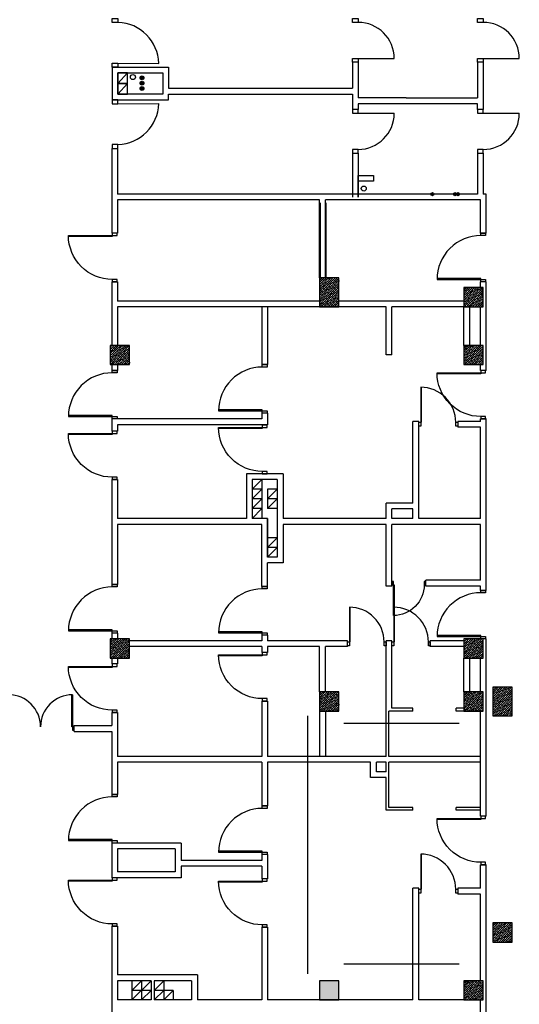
# Model space of a CAD drawing. Header units: millimetres. Extents: x 44889 to 52866, y -11417 to -4315.
# Tile 8 of 74: x 47664 to 48184, y -9971 to -8948. Entities that reach past the tile are written whole.
import ezdxf

# ---------------------------------------------------------------- set-up
doc = ezdxf.new("R2010")
doc.units = ezdxf.units.MM
for name, color, linetype in [('Podkład', 9, 'Continuous'), ('przepusty', 9, 'Continuous'), ('wentylacja', 7, 'Continuous')]:
    doc.layers.add(name, color=color, linetype=linetype)
pattern_1 = [(45, (40292.793, -11388.0515), (0.841899, 3.08696304), [3.96875, -0.79375, 0, -0.79375])]

# ---------------------------------------------------------------- blocks, each defined once
blk = doc.blocks.new('wentylacja3')
at = {"layer": 'wentylacja'}
blk.add_line((20, 22), (0, 0), dxfattribs=at)
blk.add_lwpolyline([(0, 0), (20, 0), (20, 22), (0, 22)], close=True, dxfattribs=at)
blk = doc.blocks.new('przepust duży')
at = {"layer": 'przepusty'}
blk.add_circle((82, 371), 7.5, dxfattribs=at)
blk = doc.blocks.new('przepust 3x')
at = {"layer": 'przepusty'}
for points in [[(4, 11, 1), (-4, 11, 1)], [(4, 0, 1), (-4, 0, 1)], [(4, -11, 1), (-4, -11, 1)]]:
    blk.add_hatch(color=256, dxfattribs=at).paths.add_polyline_path(points)
for centre in [(0, 11), (0, 0), (0, -11)]:
    blk.add_circle(centre, 4, dxfattribs=at)
blk = doc.blocks.new('d160')
at = {"layer": 'Podkład'}
for p, q in [((4.2, 80), (4.2, -4.2)), ((5.9, 4.2), (5.9, 80)), ((154.1, 4.2), (154.1, 80)), ((155.8, 80), (155.8, -4.2)), ((0, -4.2), (0, 4.2)), ((0, 4.2), (5.9, 4.2)), ((160, 4.2), (154.1, 4.2)), ((160, -4.2), (160, 4.2)), ((4.2, -4.2), (0, -4.2)), ((155.8, -4.2), (160, -4.2))]:
    blk.add_line(p, q, dxfattribs=at)
for centre, start, end in [((4.2, 4.2), 0, 90), ((155.8, 4.2), 89.9848, 180.0152)]:
    blk.add_arc(centre, 75.8, start, end, dxfattribs=at)

msp = doc.modelspace()

# ---------------------------------------------------------------- hatches: boundary and pattern name
at = {"layer": 'Podkład'}
for points in [[(48093.27, -9130.71, 1), (48093.27, -9127.51, 1)], [(48116.79, -9130.71, 1), (48116.79, -9127.51, 1)], [(48119.88, -9130.71, 1), (48119.88, -9127.51, 1)]]:
    msp.add_hatch(color=256, dxfattribs=at).paths.add_polyline_path(points)
h = msp.add_hatch(dxfattribs=at)
h.set_pattern_fill('ANSI36', color=256, scale=0.5, style=0)
h.set_pattern_definition(pattern_1)
h.paths.add_polyline_path([(47636.02, -9246.13), (47636.02, -9216.13), (47616.02, -9216.13), (47616.02, -9246.13)])
h.paths.add_polyline_path([(47778.52, -9306.13), (47778.52, -9286.13), (47758.52, -9286.13), (47758.52, -9306.13)])
h = msp.add_hatch(dxfattribs=at)
h.set_pattern_fill('ANSI36', color=256, scale=0.5, style=0)
h.set_pattern_definition(pattern_1)
h.paths.add_polyline_path([(47996.02, -9246.13), (47996.02, -9216.13), (47976.02, -9216.13), (47976.02, -9246.13)])
h = msp.add_hatch(dxfattribs=at)
h.set_pattern_fill('ANSI36', color=256, scale=0.5, style=0)
h.set_pattern_definition(pattern_1)
h.paths.add_polyline_path([(48146.02, -9246.13), (48146.02, -9226.13), (48126.02, -9226.13), (48126.02, -9246.13)])
h = msp.add_hatch(dxfattribs=at)
h.set_pattern_fill('ANSI36', color=256, scale=0.5, style=0)
h.set_pattern_definition(pattern_1)
h.paths.add_polyline_path([(48146.02, -9306.13), (48146.02, -9286.13), (48126.02, -9286.13), (48126.02, -9306.13)])
h = msp.add_hatch(dxfattribs=at)
h.set_pattern_fill('ANSI36', color=256, scale=0.5, style=0)
h.set_pattern_definition(pattern_1)
h.paths.add_polyline_path([(47778.52, -9611.13), (47778.52, -9591.13), (47758.52, -9591.13), (47758.52, -9611.13)])
h = msp.add_hatch(dxfattribs=at)
h.set_pattern_fill('ANSI36', color=256, scale=0.5, style=0)
h.set_pattern_definition(pattern_1)
h.paths.add_polyline_path([(48146.02, -9611.13), (48146.02, -9591.13), (48126.02, -9591.13), (48126.02, -9611.13)])
h = msp.add_hatch(dxfattribs=at)
h.set_pattern_fill('ANSI36', color=256, scale=0.5, style=0)
h.set_pattern_definition(pattern_1)
h.paths.add_polyline_path([(48176.02, -9671.13), (48176.02, -9641.13), (48156.02, -9641.13), (48156.02, -9671.13)])
h = msp.add_hatch(dxfattribs=at)
h.set_pattern_fill('ANSI36', color=256, scale=0.5, style=0)
h.set_pattern_definition(pattern_1)
h.paths.add_polyline_path([(47636.02, -9666.13), (47636.02, -9646.13), (47616.02, -9646.13), (47616.02, -9666.13)])
h.paths.add_polyline_path([(47636.02, -9966.13), (47636.02, -9946.13), (47616.02, -9946.13), (47616.02, -9966.13)])
h.paths.add_polyline_path([(47276.02, -9966.13), (47276.02, -9946.13), (47256.02, -9946.13), (47256.02, -9966.13)])
h.paths.add_polyline_path([(47996.02, -9966.13), (47996.02, -9946.13), (47976.02, -9946.13), (47976.02, -9966.13)])
h = msp.add_hatch(dxfattribs=at)
h.set_pattern_fill('ANSI36', color=256, scale=0.5, style=0)
h.set_pattern_definition(pattern_1)
h.paths.add_polyline_path([(47996.02, -9666.13), (47996.02, -9646.13), (47976.02, -9646.13), (47976.02, -9666.13)])
h = msp.add_hatch(dxfattribs=at)
h.set_pattern_fill('ANSI36', color=256, scale=0.5, style=0)
h.set_pattern_definition(pattern_1)
h.paths.add_polyline_path([(48146.02, -9666.13), (48146.02, -9646.13), (48126.02, -9646.13), (48126.02, -9666.13)])
h = msp.add_hatch(dxfattribs=at)
h.set_pattern_fill('ANSI36', color=256, scale=0.5, style=0)
h.set_pattern_definition(pattern_1)
h.paths.add_polyline_path([(48176.02, -9906.13), (48176.02, -9886.13), (48156.02, -9886.13), (48156.02, -9906.13)])
h = msp.add_hatch(dxfattribs=at)
h.set_pattern_fill('ANSI36', color=256, scale=0.5, style=0)
h.set_pattern_definition(pattern_1)
h.paths.add_polyline_path([(48146.02, -9966.13), (48146.02, -9946.13), (48126.02, -9946.13), (48126.02, -9966.13)])

# ---------------------------------------------------------------- linework, layer by layer
for p, q in [((48016.02, -8988.13), (48053.52, -8988.13)), ((48146.02, -8988.13), (48183.52, -8988.13)), ((47760.52, -8997.13), (47819.02, -8997.13)), ((47760.52, -8997.13), (47760.52, -9031.13)), ((47766.52, -8993.13), (47809.02, -8993.25)), ((47819.02, -8997.13), (47819.02, -9019.13)), ((48016.02, -8992.13), (48010.02, -8992.13)), ((48010.02, -8992.13), (48010.02, -9019.13)), ((48016.02, -8992.13), (48016.02, -9029.13)), ((48146.02, -8992.13), (48140.02, -8992.13)), ((48140.02, -8992.13), (48140.02, -9029.13)), ((48146.02, -8992.13), (48146.02, -9029.13)), ((47766.52, -9025.13), (47766.52, -9003.13)), ((47766.52, -9003.13), (47813.02, -9003.13)), ((47813.02, -9003.13), (47813.02, -9025.13)), ((47819.02, -9019.13), (48010.02, -9019.13)), ((47813.02, -9025.13), (47766.52, -9025.13)), ((47819.02, -9031.13), (47819.02, -9025.13)), ((47819.02, -9025.13), (48010.02, -9025.13)), ((48010.02, -9025.13), (48010.02, -9041.13)), ((48066.02, -9029.13), (48016.02, -9029.13)), ((48066.02, -9029.13), (48140.02, -9029.13)), ((48146.02, -9029.13), (48146.02, -9041.13)), ((47760.52, -9031.13), (47819.02, -9031.13)), ((47766.52, -9035.13), (47809.02, -9035)), ((48140.02, -9035.13), (48016.02, -9035.13)), ((48016.02, -9035.13), (48016.02, -9041.13)), ((48140.02, -9041.13), (48140.02, -9035.13)), ((48016.02, -9041.13), (48010.02, -9041.13)), ((48016.02, -9045.13), (48053.52, -9045.13)), ((48146.02, -9041.13), (48140.02, -9041.13)), ((48146.02, -9045.13), (48183.52, -9045.13)), ((47760.02, -9081.63), (47766.52, -9081.63)), ((48010.02, -9086.63), (48016.02, -9086.63)), ((48010.02, -9086.63), (48010.02, -9132.13)), ((48016.02, -9086.63), (48016.02, -9132.13)), ((48140.02, -9086.63), (48146.02, -9086.63)), ((48140.02, -9086.63), (48140.02, -9129.13)), ((48146.02, -9086.63), (48146.02, -9129.13)), ((48016.02, -9132.13), (48016.02, -9109.63)), ((48016.02, -9109.63), (48026.02, -9109.63)), ((48026.02, -9109.63), (48032.02, -9109.63)), ((48032.02, -9109.63), (48032.02, -9115.63)), ((48032.02, -9115.63), (48016.02, -9115.63)), ((47976.52, -9138.13), (47976.52, -9216.13)), ((47982.52, -9138.13), (47982.52, -9216.13)), ((47906.02, -9435.63), (47916.02, -9425.63)), ((47916.02, -9425.63), (47916.02, -9466.13)), ((47906.02, -9445.63), (47916.02, -9435.63)), ((47916.02, -9435.63), (47906.02, -9435.63)), ((47932.02, -9435.63), (47922.02, -9435.63)), ((47922.02, -9435.63), (47922.02, -9455.63)), ((47922.02, -9445.63), (47932.02, -9435.63)), ((47906.02, -9455.63), (47916.02, -9445.63)), ((47916.02, -9445.63), (47906.02, -9445.63)), ((47932.02, -9445.63), (47922.02, -9445.63)), ((47922.02, -9455.63), (47932.02, -9445.63)), ((47906.02, -9466.13), (47916.02, -9455.63)), ((47916.02, -9455.63), (47906.02, -9455.63)), ((47932.02, -9455.63), (47922.02, -9455.63)), ((47932.02, -9486.13), (47922.02, -9486.13)), ((47922.02, -9496.13), (47932.02, -9486.13)), ((47932.02, -9496.13), (47922.02, -9496.13)), ((47922.02, -9506.13), (47932.02, -9496.13)), ((47781.02, -9946.13), (47781.02, -9966.13)), ((47781.02, -9966.13), (47801.02, -9946.13)), ((47781.02, -9956.13), (47791.02, -9946.13)), ((47791.02, -9946.13), (47791.02, -9966.13)), ((47801.02, -9946.13), (47801.02, -9966.13)), ((47804.02, -9946.13), (47804.02, -9966.13)), ((47804.02, -9956.13), (47814.02, -9946.13)), ((47814.02, -9946.13), (47814.02, -9966.13)), ((47801.02, -9956.13), (47781.02, -9956.13)), ((47791.02, -9966.13), (47801.02, -9956.13)), ((47824.02, -9956.13), (47804.02, -9956.13)), ((47804.02, -9966.13), (47814.02, -9956.13)), ((47814.02, -9966.13), (47824.02, -9956.13)), ((47824.02, -9956.13), (47824.02, -9966.13))]:
    msp.add_line(p, q, dxfattribs=at)
at = {"layer": 'Podkład', "ltscale": 0.5}
for p, q in [((47760.02, -9081.63), (47760.02, -9169.63)), ((47766.02, -9081.63), (47766.02, -9129.13)), ((48140.02, -9129.13), (47766.02, -9129.13)), ((48149.02, -9169.63), (48149.02, -9129.13)), ((47976.02, -9135.13), (47766.02, -9135.13)), ((47766.02, -9135.13), (47766.02, -9169.63)), ((47976.02, -9216.13), (47976.02, -9135.13)), ((47982.02, -9216.13), (47982.02, -9135.13)), ((48143.02, -9135.13), (47982.02, -9135.13)), ((48143.02, -9169.63), (48143.02, -9135.13)), ((47766.02, -9169.63), (47760.02, -9169.63)), ((48149.02, -9169.63), (48143.02, -9169.63)), ((47766.02, -9220.13), (47760.02, -9220.13)), ((47760.02, -9220.13), (47760.02, -9286.13)), ((47766.02, -9220.13), (47766.02, -9240.13)), ((48143.02, -9226.13), (48143.02, -9220.13)), ((48149.02, -9220.13), (48143.02, -9220.13)), ((48149.02, -9312.13), (48149.02, -9220.13)), ((47976.02, -9240.13), (47766.02, -9240.13)), ((48126.02, -9240.13), (47996.02, -9240.13)), ((47766.02, -9246.13), (47766.02, -9286.13)), ((48045.02, -9246.13), (47766.02, -9246.13)), ((47916.02, -9246.13), (47916.02, -9306.13)), ((47922.02, -9246.13), (47922.02, -9306.13)), ((48045.02, -9296.13), (48045.02, -9246.13)), ((48126.02, -9246.13), (48051.02, -9246.13)), ((48051.02, -9296.13), (48051.02, -9246.13)), ((48126.02, -9286.13), (48126.02, -9246.13)), ((48132.02, -9286.13), (48132.02, -9246.13)), ((48143.02, -9286.13), (48143.02, -9246.13)), ((48051.02, -9296.13), (48045.02, -9296.13)), ((47760.02, -9306.13), (47760.02, -9312.13)), ((47778.52, -9306.13), (47760.02, -9306.13)), ((47766.02, -9306.13), (47766.02, -9312.13)), ((47922.02, -9306.13), (47916.02, -9306.13)), ((48143.02, -9312.13), (48143.02, -9306.13)), ((47766.02, -9312.13), (47760.02, -9312.13)), ((48149.02, -9312.13), (48143.02, -9312.13)), ((47922.02, -9356.63), (47916.02, -9356.63)), ((47916.02, -9356.63), (47916.02, -9362.63)), ((47922.02, -9356.63), (47922.02, -9368.63)), ((47916.02, -9362.63), (47760.02, -9362.63)), ((47760.02, -9362.63), (47760.02, -9375.13)), ((48073.02, -9450.13), (48073.02, -9365.13)), ((48079.02, -9365.13), (48073.02, -9365.13)), ((48079.02, -9466.13), (48079.02, -9365.13)), ((48119.52, -9365.13), (48119.52, -9371.13)), ((48143.02, -9365.13), (48119.52, -9365.13)), ((48143.02, -9365.13), (48143.02, -9362.63)), ((48149.02, -9362.63), (48143.02, -9362.63)), ((48149.02, -9540.63), (48149.02, -9362.63)), ((47766.02, -9375.13), (47760.02, -9375.13)), ((47922.02, -9368.63), (47766.02, -9368.63)), ((47766.02, -9368.63), (47766.02, -9375.13)), ((48143.02, -9371.13), (48119.52, -9371.13)), ((48143.02, -9466.13), (48143.02, -9371.13)), ((47766.02, -9425.63), (47760.02, -9425.63)), ((47760.02, -9425.63), (47760.02, -9534.63)), ((47766.02, -9425.63), (47766.02, -9466.13)), ((47900.02, -9419.63), (47900.02, -9466.13)), ((47922.02, -9419.63), (47900.02, -9419.63)), ((47932.02, -9425.63), (47906.02, -9425.63)), ((47906.02, -9425.63), (47906.02, -9466.13)), ((47938.02, -9419.63), (47922.02, -9419.63)), ((47932.02, -9425.63), (47932.02, -9506.13)), ((47938.02, -9419.63), (47938.02, -9466.13)), ((48045.02, -9466.13), (48045.02, -9450.13)), ((48073.02, -9450.13), (48045.02, -9450.13)), ((48051.02, -9466.13), (48051.02, -9456.13)), ((48073.02, -9456.13), (48051.02, -9456.13)), ((48073.02, -9466.13), (48073.02, -9456.13)), ((47900.02, -9466.13), (47766.02, -9466.13)), ((47922.02, -9466.13), (47906.02, -9466.13)), ((47922.02, -9466.13), (47922.02, -9506.13)), ((47922.02, -9506.13), (47922.02, -9466.13)), ((48045.02, -9466.13), (47938.02, -9466.13)), ((48073.02, -9466.13), (48051.02, -9466.13)), ((48143.02, -9466.13), (48079.02, -9466.13)), ((47916.02, -9472.13), (47766.02, -9472.13)), ((47766.02, -9472.13), (47766.02, -9534.63)), ((47916.02, -9536.63), (47916.02, -9472.13)), ((47938.02, -9472.13), (47938.02, -9512.13)), ((48045.02, -9472.13), (47938.02, -9472.13)), ((48045.02, -9536.13), (48045.02, -9472.13)), ((48143.02, -9472.13), (48051.02, -9472.13)), ((48051.02, -9536.13), (48051.02, -9472.13)), ((48143.02, -9530.13), (48143.02, -9472.13)), ((47932.02, -9506.13), (47922.02, -9506.13)), ((47922.02, -9536.63), (47922.02, -9512.13)), ((47938.02, -9512.13), (47922.02, -9512.13)), ((48143.02, -9530.13), (48086.52, -9530.13)), ((48086.52, -9536.13), (48086.52, -9530.13)), ((47766.02, -9534.63), (47760.02, -9534.63)), ((47922.02, -9536.63), (47916.02, -9536.63)), ((48051.02, -9536.13), (48045.02, -9536.13)), ((48143.02, -9536.13), (48086.52, -9536.13)), ((48143.02, -9540.63), (48143.02, -9536.13)), ((48149.02, -9540.63), (48143.02, -9540.63)), ((47766.02, -9585.13), (47760.02, -9585.13)), ((47760.02, -9585.13), (47760.02, -9591.13)), ((47766.02, -9585.13), (47766.02, -9591.13)), ((47916.02, -9593.13), (47778.52, -9593.13)), ((47922.02, -9587.13), (47916.02, -9587.13)), ((47916.02, -9587.13), (47916.02, -9593.13)), ((47922.02, -9587.13), (47922.02, -9593.13)), ((48005.02, -9593.13), (47922.02, -9593.13)), ((48005.02, -9599.13), (48005.02, -9593.13)), ((48045.02, -9713.13), (48045.02, -9593.13)), ((48051.02, -9593.13), (48045.02, -9593.13)), ((48051.02, -9663.13), (48051.02, -9593.13)), ((48126.02, -9593.13), (48091.02, -9593.13)), ((48091.02, -9599.13), (48091.02, -9593.13)), ((48149.02, -9591.13), (48146.02, -9591.13)), ((48149.02, -9775.13), (48149.02, -9591.13)), ((47916.02, -9599.13), (47778.52, -9599.13)), ((47916.02, -9599.13), (47916.02, -9605.13)), ((47922.02, -9599.13), (47922.02, -9605.13)), ((47976.02, -9599.13), (47922.02, -9599.13)), ((47976.02, -9646.13), (47976.02, -9599.13)), ((47982.02, -9646.13), (47982.02, -9599.13)), ((48005.02, -9599.13), (47982.02, -9599.13)), ((48126.02, -9599.13), (48091.02, -9599.13)), ((47760.02, -9611.13), (47760.02, -9617.13)), ((47766.02, -9611.13), (47766.02, -9617.13)), ((47922.02, -9605.13), (47916.02, -9605.13)), ((48126.02, -9646.13), (48126.02, -9611.13)), ((48132.02, -9646.13), (48132.02, -9611.13)), ((48143.02, -9646.13), (48143.02, -9611.13)), ((47766.02, -9617.13), (47760.02, -9617.13)), ((47922.02, -9655.63), (47916.02, -9655.63)), ((47916.02, -9655.63), (47916.02, -9713.13)), ((47922.02, -9655.63), (47922.02, -9713.13)), ((48073.02, -9663.13), (48051.02, -9663.13)), ((48073.02, -9666.13), (48073.02, -9663.13)), ((48126.02, -9663.13), (48118.02, -9663.13)), ((48118.02, -9666.13), (48118.02, -9663.13)), ((47766.02, -9667.63), (47760.02, -9667.63)), ((47760.02, -9667.63), (47760.02, -9681.13)), ((47766.02, -9667.63), (47766.02, -9713.13)), ((47963.52, -9671.13), (47963.52, -9938.85)), ((47976.02, -9666.13), (47976.02, -9713.13)), ((47982.02, -9666.13), (47982.02, -9713.13)), ((48048.02, -9713.13), (48048.02, -9666.13)), ((48073.02, -9666.13), (48048.02, -9666.13)), ((48143.02, -9666.13), (48118.02, -9666.13)), ((48143.02, -9775.13), (48143.02, -9666.13)), ((47721.02, -9687.13), (47721.02, -9681.13)), ((47721.02, -9681.13), (47760.02, -9681.13)), ((48001.02, -9678.63), (48121.02, -9678.63)), ((47721.02, -9687.13), (47760.02, -9687.13)), ((47760.02, -9687.13), (47760.02, -9752.63)), ((47916.02, -9713.13), (47766.02, -9713.13)), ((48045.02, -9713.13), (47922.02, -9713.13)), ((48143.02, -9713.13), (48048.02, -9713.13)), ((47766.02, -9719.13), (47766.02, -9752.63)), ((47916.02, -9719.13), (47766.02, -9719.13)), ((47916.02, -9719.13), (47916.02, -9764.63)), ((47922.02, -9719.13), (47922.02, -9764.63)), ((48029.02, -9719.13), (47922.02, -9719.13)), ((48029.02, -9735.13), (48029.02, -9719.13)), ((48045.02, -9719.13), (48035.02, -9719.13)), ((48035.02, -9729.13), (48035.02, -9719.13)), ((48045.02, -9729.13), (48045.02, -9719.13)), ((48143.02, -9719.13), (48048.02, -9719.13)), ((48048.02, -9766.13), (48048.02, -9719.13)), ((48045.02, -9735.13), (48029.02, -9735.13)), ((48045.02, -9729.13), (48035.02, -9729.13)), ((48045.02, -9769.13), (48045.02, -9735.13)), ((47766.02, -9752.63), (47760.02, -9752.63)), ((47922.02, -9764.63), (47916.02, -9764.63)), ((48073.02, -9766.13), (48048.02, -9766.13)), ((48073.02, -9769.13), (48073.02, -9766.13)), ((48143.02, -9766.13), (48118.02, -9766.13)), ((48118.02, -9769.13), (48118.02, -9766.13)), ((48073.02, -9769.13), (48045.02, -9769.13)), ((48143.02, -9769.13), (48118.02, -9769.13)), ((48149.02, -9775.13), (48143.02, -9775.13)), ((47760.02, -9803.13), (47760.02, -9839.13)), ((47832.02, -9803.13), (47760.02, -9803.13)), ((47832.02, -9803.13), (47832.02, -9821.13)), ((47826.02, -9809.13), (47766.02, -9809.13)), ((47766.02, -9809.13), (47766.02, -9833.13)), ((47826.02, -9809.13), (47826.02, -9833.13)), ((47922.02, -9815.13), (47916.02, -9815.13)), ((47916.02, -9815.13), (47916.02, -9821.13)), ((47922.02, -9815.13), (47922.02, -9840.13)), ((47916.02, -9821.13), (47832.02, -9821.13)), ((47916.02, -9827.13), (47832.02, -9827.13)), ((47832.02, -9827.13), (47832.02, -9839.13)), ((47916.02, -9827.13), (47916.02, -9840.13)), ((48143.02, -9850.13), (48143.02, -9825.63)), ((48149.02, -9825.63), (48143.02, -9825.63)), ((48149.02, -10039.63), (48149.02, -9825.63)), ((47826.02, -9833.13), (47766.02, -9833.13)), ((47832.02, -9839.13), (47760.02, -9839.13)), ((47922.02, -9840.13), (47916.02, -9840.13)), ((48073.02, -9966.13), (48073.02, -9850.13)), ((48079.02, -9850.13), (48073.02, -9850.13)), ((48079.02, -9966.13), (48079.02, -9850.13)), ((48143.02, -9850.13), (48119.52, -9850.13)), ((48119.52, -9850.13), (48119.52, -9856.13)), ((48143.02, -9856.13), (48119.52, -9856.13)), ((48143.02, -9946.13), (48143.02, -9856.13)), ((47766.02, -9889.63), (47760.02, -9889.63)), ((47760.02, -9889.63), (47760.02, -9989.63)), ((47766.02, -9889.63), (47766.02, -9940.13)), ((47922.02, -9890.63), (47916.02, -9890.63)), ((47916.02, -9890.63), (47916.02, -9966.13)), ((47922.02, -9890.63), (47922.02, -9966.13)), ((48001.02, -9928.54), (48121.02, -9928.54)), ((47849.02, -9940.13), (47766.02, -9940.13)), ((47849.02, -9940.13), (47849.02, -9966.13)), ((47766.02, -9946.13), (47766.02, -9966.13)), ((47801.02, -9946.13), (47766.02, -9946.13)), ((47843.02, -9946.13), (47804.02, -9946.13)), ((47843.02, -9946.13), (47843.02, -9966.13)), ((47801.02, -9966.13), (47766.02, -9966.13)), ((47843.02, -9966.13), (47804.02, -9966.13)), ((47916.02, -9966.13), (47849.02, -9966.13)), ((48073.02, -9966.13), (47922.02, -9966.13)), ((48126.02, -9966.13), (48079.02, -9966.13)), ((48143.02, -10039.63), (48143.02, -9966.13))]:
    msp.add_line(p, q, dxfattribs=at)
at = {"layer": 'Podkład'}
for points in [[(47766.52, -8946.63), (47766.52, -8950.63), (47760.52, -8950.63), (47760.52, -8946.63)], [(48016.02, -8946.63), (48016.02, -8950.63), (48010.02, -8950.63), (48010.02, -8946.63)], [(48146.02, -8946.63), (48146.02, -8950.63), (48140.02, -8950.63), (48140.02, -8946.63)], [(48016.02, -8988.13), (48016.02, -8992.13), (48010.02, -8992.13), (48010.02, -8988.13)], [(48146.02, -8988.13), (48146.02, -8992.13), (48140.02, -8992.13), (48140.02, -8988.13)], [(47766.52, -8993.13), (47766.52, -8997.13), (47760.52, -8997.13), (47760.52, -8993.13)], [(47766.52, -9035.13), (47766.52, -9031.13), (47760.52, -9031.13), (47760.52, -9035.13)], [(48016.02, -9045.13), (48016.02, -9041.13), (48010.02, -9041.13), (48010.02, -9045.13)], [(48146.02, -9045.13), (48146.02, -9041.13), (48140.02, -9041.13), (48140.02, -9045.13)], [(47766.52, -9081.63), (47766.52, -9077.63), (47760.52, -9077.63), (47760.52, -9081.63)], [(48016.02, -9086.63), (48016.02, -9082.63), (48010.02, -9082.63), (48010.02, -9086.63)], [(48146.02, -9086.63), (48146.02, -9082.63), (48140.02, -9082.63), (48140.02, -9086.63)], [(47976.02, -9246.13), (47996.02, -9246.13), (47996.02, -9216.13), (47976.02, -9216.13)], [(48126.02, -9246.13), (48146.02, -9246.13), (48146.02, -9226.13), (48126.02, -9226.13)], [(47758.52, -9306.13), (47778.52, -9306.13), (47778.52, -9286.13), (47758.52, -9286.13)], [(48126.02, -9306.13), (48146.02, -9306.13), (48146.02, -9286.13), (48126.02, -9286.13)], [(47758.52, -9611.13), (47778.52, -9611.13), (47778.52, -9591.13), (47758.52, -9591.13)], [(48126.02, -9611.13), (48146.02, -9611.13), (48146.02, -9591.13), (48126.02, -9591.13)], [(48156.02, -9671.13), (48176.02, -9671.13), (48176.02, -9641.13), (48156.02, -9641.13)], [(47976.02, -9666.13), (47996.02, -9666.13), (47996.02, -9646.13), (47976.02, -9646.13)], [(48126.02, -9666.13), (48146.02, -9666.13), (48146.02, -9646.13), (48126.02, -9646.13)], [(48156.02, -9906.13), (48176.02, -9906.13), (48176.02, -9886.13), (48156.02, -9886.13)], [(47976.02, -9966.13), (47996.02, -9966.13), (47996.02, -9946.13), (47976.02, -9946.13)], [(48126.02, -9966.13), (48146.02, -9966.13), (48146.02, -9946.13), (48126.02, -9946.13)]]:
    msp.add_lwpolyline(points, close=True, dxfattribs=at)
at = {"layer": 'Podkład', "ltscale": 0.5}
msp.add_lwpolyline([(48149.02, -9129.13), (48146.02, -9129.13)], dxfattribs=at)
at = {"layer": 'Podkład'}
for points in [[(47760.49, -9217.6), (47760.49, -9220.13), (47765.54, -9220.13), (47765.54, -9217.6), (47760.49, -9217.6, -0.4142136), (47715.04, -9172.15), (47765.54, -9172.15), (47765.54, -9169.63), (47760.49, -9169.63), (47760.49, -9173.16), (47715.04, -9173.16)], [(48143.49, -9172.15), (48143.49, -9169.63), (48148.54, -9169.63), (48148.54, -9172.15), (48143.49, -9172.15, 0.4142136), (48098.04, -9217.6), (48148.54, -9217.6), (48148.54, -9220.13), (48143.49, -9220.13), (48143.49, -9216.59), (48098.04, -9216.59)], [(47916.49, -9308.65), (47916.49, -9306.13), (47921.54, -9306.13), (47921.54, -9308.65), (47916.49, -9308.65, 0.4142136), (47871.04, -9354.1), (47921.54, -9354.1), (47921.54, -9356.63), (47916.49, -9356.63), (47916.49, -9353.09), (47871.04, -9353.09)], [(47760.49, -9314.65), (47760.49, -9312.13), (47765.54, -9312.13), (47765.54, -9314.65), (47760.49, -9314.65, 0.4142136), (47715.04, -9360.1), (47765.54, -9360.1), (47765.54, -9362.63), (47760.49, -9362.63), (47760.49, -9359.09), (47715.04, -9359.09)], [(48143.49, -9360.1), (48143.49, -9362.63), (48148.54, -9362.63), (48148.54, -9360.1), (48143.49, -9360.1, -0.4142136), (48098.04, -9314.65), (48148.54, -9314.65), (48148.54, -9312.13), (48143.49, -9312.13), (48143.49, -9315.66), (48098.04, -9315.66)], [(48117.49, -9366.1), (48119.52, -9366.1), (48119.52, -9370.15), (48117.49, -9370.15), (48117.49, -9366.1, 0.4142136), (48081.04, -9329.65), (48081.04, -9370.15), (48079.02, -9370.15), (48079.02, -9366.1), (48081.85, -9366.1), (48081.85, -9329.65)], [(47760.49, -9423.1), (47760.49, -9425.63), (47765.54, -9425.63), (47765.54, -9423.1), (47760.49, -9423.1, -0.4142136), (47715.04, -9377.65), (47765.54, -9377.65), (47765.54, -9375.13), (47760.49, -9375.13), (47760.49, -9378.66), (47715.04, -9378.66)], [(47916.49, -9417.1), (47916.49, -9419.63), (47921.54, -9419.63), (47921.54, -9417.1), (47916.49, -9417.1, -0.4142136), (47871.04, -9371.65), (47921.54, -9371.65), (47921.54, -9369.13), (47916.49, -9369.13), (47916.49, -9372.66), (47871.04, -9372.66)], [(48084.74, -9534.9), (48086.52, -9534.9), (48086.52, -9531.35), (48084.74, -9531.35), (48084.74, -9534.9, -0.4142136), (48052.79, -9566.85), (48052.79, -9531.35), (48051.02, -9531.35), (48051.02, -9534.9), (48053.5, -9534.9), (48053.5, -9566.85)], [(47760.49, -9537.15), (47760.49, -9534.63), (47765.54, -9534.63), (47765.54, -9537.15), (47760.49, -9537.15, 0.4142136), (47715.04, -9582.6), (47765.54, -9582.6), (47765.54, -9585.13), (47760.49, -9585.13), (47760.49, -9581.59), (47715.04, -9581.59)], [(47916.49, -9539.15), (47916.49, -9536.63), (47921.54, -9536.63), (47921.54, -9539.15), (47916.49, -9539.15, 0.4142136), (47871.04, -9584.6), (47921.54, -9584.6), (47921.54, -9587.13), (47916.49, -9587.13), (47916.49, -9583.59), (47871.04, -9583.59)], [(48143.49, -9543.15), (48143.49, -9540.63), (48148.54, -9540.63), (48148.54, -9543.15), (48143.49, -9543.15, 0.4142136), (48098.04, -9588.6), (48148.54, -9588.6), (48148.54, -9591.13), (48143.49, -9591.13), (48143.49, -9587.59), (48098.04, -9587.59)], [(48043.02, -9594.13), (48045.02, -9594.13), (48045.02, -9598.13), (48043.02, -9598.13), (48043.02, -9594.13, 0.4142136), (48007.02, -9558.13), (48007.02, -9598.13), (48005.02, -9598.13), (48005.02, -9594.13), (48007.82, -9594.13), (48007.82, -9558.13)], [(48089.02, -9594.13), (48091.02, -9594.13), (48091.02, -9598.13), (48089.02, -9598.13), (48089.02, -9594.13, 0.4142136), (48053.02, -9558.13), (48053.02, -9598.13), (48051.02, -9598.13), (48051.02, -9594.13), (48053.82, -9594.13), (48053.82, -9558.13)], [(47916.49, -9653.1), (47916.49, -9655.63), (47921.54, -9655.63), (47921.54, -9653.1), (47916.49, -9653.1, -0.4142136), (47871.04, -9607.65), (47921.54, -9607.65), (47921.54, -9605.13), (47916.49, -9605.13), (47916.49, -9608.66), (47871.04, -9608.66)], [(47760.49, -9665.1), (47760.49, -9667.63), (47765.54, -9667.63), (47765.54, -9665.1), (47760.49, -9665.1, -0.4142136), (47715.04, -9619.65), (47765.54, -9619.65), (47765.54, -9617.13), (47760.49, -9617.13), (47760.49, -9620.66), (47715.04, -9620.66)], [(47760.49, -9755.15), (47760.49, -9752.63), (47765.54, -9752.63), (47765.54, -9755.15), (47760.49, -9755.15, 0.4142136), (47715.04, -9800.6), (47765.54, -9800.6), (47765.54, -9803.13), (47760.49, -9803.13), (47760.49, -9799.59), (47715.04, -9799.59)], [(47916.49, -9767.15), (47916.49, -9764.63), (47921.54, -9764.63), (47921.54, -9767.15), (47916.49, -9767.15, 0.4142136), (47871.04, -9812.6), (47921.54, -9812.6), (47921.54, -9815.13), (47916.49, -9815.13), (47916.49, -9811.59), (47871.04, -9811.59)], [(48143.49, -9823.1), (48143.49, -9825.63), (48148.54, -9825.63), (48148.54, -9823.1), (48143.49, -9823.1, -0.4142136), (48098.04, -9777.65), (48148.54, -9777.65), (48148.54, -9775.13), (48143.49, -9775.13), (48143.49, -9778.66), (48098.04, -9778.66)], [(48117.49, -9851.1), (48119.52, -9851.1), (48119.52, -9855.15), (48117.49, -9855.15), (48117.49, -9851.1, 0.4142136), (48081.04, -9814.65), (48081.04, -9855.15), (48079.02, -9855.15), (48079.02, -9851.1), (48081.85, -9851.1), (48081.85, -9814.65)], [(47760.49, -9887.1), (47760.49, -9889.63), (47765.54, -9889.63), (47765.54, -9887.1), (47760.49, -9887.1, -0.4142136), (47715.04, -9841.65), (47765.54, -9841.65), (47765.54, -9839.13), (47760.49, -9839.13), (47760.49, -9842.66), (47715.04, -9842.66)], [(47916.49, -9888.1), (47916.49, -9890.63), (47921.54, -9890.63), (47921.54, -9888.1), (47916.49, -9888.1, -0.4142136), (47871.04, -9842.65), (47921.54, -9842.65), (47921.54, -9840.13), (47916.49, -9840.13), (47916.49, -9843.66), (47871.04, -9843.66)]]:
    msp.add_lwpolyline(points, format="xyb", dxfattribs=at)
for centre in [(48093.27, -9129.11), (48116.79, -9129.11), (48119.88, -9129.11)]:
    msp.add_circle(centre, 1.6, dxfattribs=at)
for centre, radius, start, end in [((47764.85, -8994.8), 44.2, 2.00068, 87.83387), ((48016.02, -8988.13), 37.5, 0, 90), ((48146.02, -8988.13), 37.5, 0.00001, 90), ((47764.85, -9033.46), 44.2, 272.16613, 357.99932), ((48016.02, -9045.13), 37.5, 270, 360), ((48146.02, -9045.13), 37.5, 270, 359.99999)]:
    msp.add_arc(centre, radius, start, end, dxfattribs=at)

# ---------------------------------------------------------------- block references
for name, p, xscale, yscale, zscale in [('wentylacja3', (47766.52, -9014.13), 0.5, 0.5, 0.5), ('przepust duży', (47753.31, -9137.28), 0.3500000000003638, 0.3500000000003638, 0.3500000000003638), ('wentylacja3', (47766.52, -9025.13), 0.5, 0.5, 0.5), ('przepust duży', (47993.17, -9253.11), 0.3500000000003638, 0.3500000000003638, 0.3500000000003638), ('d160', (47651.02, -9684.13), 0.4375, 0.4375, 0.4375)]:
    msp.add_blockref(name, p, dxfattribs=dict(at, xscale=xscale, yscale=yscale, zscale=zscale))
at = {"layer": 'Podkład', "xscale": 0.5, "yscale": 0.5, "zscale": 0.5, "rotation": 180}
msp.add_blockref('przepust 3x', (47791.48, -9013.8), dxfattribs=at)

doc.saveas('drawing.dxf')
